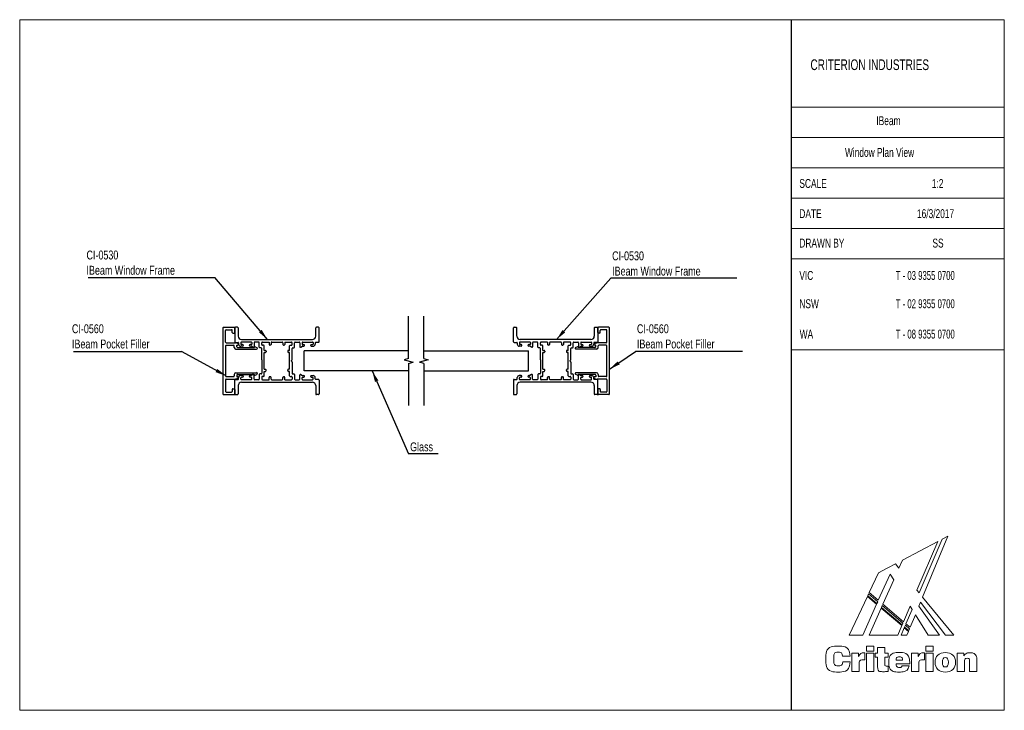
# Model space of a CAD drawing. Header units: millimetres. Extents: x 2 to 295, y 2 to 208.
import ezdxf

# ---------------------------------------------------------------- set-up
doc = ezdxf.new("R2010")
doc.units = ezdxf.units.MM
doc.layers.add('LAYER_1', color=7, linetype='Continuous')
doc.styles.add('SLDTEXTSTYLE0', font='TXT', dxfattribs={"width": 0.7})
doc.styles.add('SLDTEXTSTYLE1', font='TXT', dxfattribs={"width": 0.65})
doc.styles.add('SLDTEXTSTYLE2', font='TXT', dxfattribs={"width": 0.75})
doc.dimstyles.new('SLDDIMSTYLE0', dxfattribs={"dimtxt": 0.18, "dimasz": 3.302, "dimexe": 0, "dimexo": 0.0625, "dimgap": 0, "dimtad": 0, "dimtih": 1, "dimtoh": 1, "dimdec": 0, "dimrnd": 1e-09, "dimzin": 0, "dimdsep": 46, "dimtxsty": 'Standard', "dimsah": 1, "dimcen": 0.09, "dimadec": 0, "dimazin": 0, "dimtfac": 3.302, "dimtdec": 0, "dimtofl": 0, "dimtmove": 0, "dimatfit": 3, "dimfxl": 1, "dimfrac": 2, "dimtolj": 1, "dimtzin": 0, "dimarcsym": 0})

# ---------------------------------------------------------------- blocks, each defined once
blk = doc.blocks.new('Block2_1')
at = {"color": 250, "linetype": 'Continuous', "lineweight": 18, "true_color": 0x191924}
for p, q in [((33.25, 38.78), (22.77, 33.23)), ((33.25, 38.78), (22.77, 33.23)), ((27.07, 24.3), (33.25, 38.78)), ((27.07, 24.3), (33.25, 38.78)), ((34.56, 39.46), (27.73, 23.5)), ((34.56, 39.46), (27.73, 23.5)), ((28.74, 22.26), (36.18, 40.32)), ((28.74, 22.26), (36.18, 40.32)), ((36.18, 40.32), (34.56, 39.46)), ((36.18, 40.32), (34.56, 39.46)), ((22.77, 33.23), (21.71, 30.84)), ((22.77, 33.23), (21.71, 30.84)), ((15.65, 29.46), (12.9, 23.57)), ((15.65, 29.46), (12.9, 23.57)), ((18.04, 30.73), (15.65, 29.46)), ((18.04, 30.73), (15.65, 29.46)), ((19.25, 31.37), (18.04, 30.73)), ((19.25, 31.37), (18.04, 30.73)), ((19.91, 31.72), (19.25, 31.37)), ((19.91, 31.72), (19.25, 31.37)), ((19.25, 31.37), (19.25, 31.37)), ((19.25, 31.37), (19.25, 31.37)), ((20.66, 32.12), (19.91, 31.72)), ((20.66, 32.12), (19.91, 31.72)), ((21.71, 30.84), (20.66, 32.12)), ((21.71, 30.84), (20.66, 32.12)), ((15.6, 21.29), (19.07, 29.08)), ((15.6, 21.29), (19.07, 29.08)), ((20.16, 27.34), (16.96, 20.14)), ((20.16, 27.34), (16.96, 20.14)), ((19.07, 29.08), (20.16, 27.34)), ((19.07, 29.08), (20.16, 27.34)), ((12.9, 23.57), (15.6, 21.29)), ((12.9, 23.57), (15.6, 21.29)), ((27.73, 23.5), (27.07, 24.3)), ((27.73, 23.5), (27.07, 24.3)), ((12.37, 22.43), (7, 10.92)), ((12.37, 22.43), (7, 10.92)), ((15.08, 20.13), (12.37, 22.43)), ((15.08, 20.13), (12.37, 22.43)), ((12.72, 23.17), (12.47, 22.64)), ((12.72, 23.17), (12.47, 22.64)), ((12.47, 22.64), (15.18, 20.35)), ((12.47, 22.64), (15.18, 20.35)), ((15.42, 20.88), (12.72, 23.17)), ((15.42, 20.88), (12.72, 23.17)), ((15.18, 20.35), (15.42, 20.88)), ((15.18, 20.35), (15.42, 20.88)), ((27.64, 19.57), (28.13, 20.75)), ((27.64, 19.57), (28.13, 20.75)), ((28.13, 20.75), (35.5, 10.92)), ((28.13, 20.75), (35.5, 10.92)), ((38.03, 10.92), (28.74, 22.26)), ((38.03, 10.92), (28.74, 22.26)), ((10.98, 10.92), (15.08, 20.13)), ((10.98, 10.92), (15.08, 20.13)), ((16.44, 18.98), (12.86, 10.92)), ((16.44, 18.98), (12.86, 10.92)), ((22.57, 13.79), (16.44, 18.98)), ((22.57, 13.79), (16.44, 18.98)), ((16.78, 19.73), (16.54, 19.2)), ((16.78, 19.73), (16.54, 19.2)), ((16.54, 19.2), (22.67, 14.01)), ((16.54, 19.2), (22.67, 14.01)), ((22.9, 14.55), (16.78, 19.73)), ((22.9, 14.55), (16.78, 19.73)), ((16.96, 20.14), (23.07, 14.95)), ((16.96, 20.14), (23.07, 14.95)), ((23.07, 14.95), (25.03, 19.53)), ((23.07, 14.95), (25.03, 19.53)), ((25.62, 18.58), (23.81, 14.34)), ((25.62, 18.58), (23.81, 14.34)), ((25.03, 19.53), (25.62, 18.58)), ((25.03, 19.53), (25.62, 18.58)), ((33.78, 10.92), (27.64, 19.57)), ((33.78, 10.92), (27.64, 19.57)), ((25.06, 13.29), (26.59, 17.03)), ((25.06, 13.29), (26.59, 17.03)), ((26.59, 17.03), (30.4, 10.92)), ((26.59, 17.03), (30.4, 10.92)), ((21.35, 10.92), (22.57, 13.79)), ((21.35, 10.92), (22.57, 13.79)), ((23.3, 13.15), (22.35, 10.92)), ((23.3, 13.15), (22.35, 10.92)), ((22.67, 14.01), (22.9, 14.55)), ((22.67, 14.01), (22.9, 14.55)), ((24.56, 12.08), (23.3, 13.15)), ((24.56, 12.08), (23.3, 13.15)), ((23.63, 13.93), (23.4, 13.37)), ((23.63, 13.93), (23.4, 13.37)), ((23.4, 13.37), (24.65, 12.31)), ((23.4, 13.37), (24.65, 12.31)), ((24.88, 12.87), (23.63, 13.93)), ((24.88, 12.87), (23.63, 13.93)), ((23.81, 14.34), (25.06, 13.29)), ((23.81, 14.34), (25.06, 13.29)), ((24.08, 10.92), (24.56, 12.08)), ((24.08, 10.92), (24.56, 12.08)), ((24.65, 12.31), (24.88, 12.87)), ((24.65, 12.31), (24.88, 12.87)), ((7, 10.92), (10.98, 10.92)), ((7, 10.92), (10.98, 10.92)), ((12.86, 10.92), (21.35, 10.92)), ((12.86, 10.92), (21.35, 10.92)), ((22.35, 10.92), (24.08, 10.92)), ((22.35, 10.92), (24.08, 10.92)), ((30.4, 10.92), (33.78, 10.92)), ((30.4, 10.92), (33.78, 10.92)), ((35.5, 10.92), (38.03, 10.92)), ((35.5, 10.92), (38.03, 10.92)), ((12.07, 7.71), (14.23, 7.71)), ((12.07, 6.16), (12.07, 7.71)), ((14.23, 6.16), (12.07, 6.16)), ((14.23, 7.71), (14.23, 6.16)), ((15.41, 5.61), (15.41, 7.28)), ((15.41, 7.28), (17.54, 7.28)), ((17.54, 7.28), (17.54, 5.61)), ((29.72, 7.71), (31.89, 7.71)), ((29.72, 6.16), (29.72, 7.71)), ((31.89, 6.16), (29.72, 6.16)), ((31.89, 7.71), (31.89, 6.16)), ((7.25, 4.75), (5, 4.75)), ((5.06, 3.04), (7.29, 3.04)), ((7.77, 5.61), (9.75, 5.61)), ((7.77, 0.2), (7.77, 5.61)), ((9.75, 5.61), (9.75, 4.62)), ((11.43, 5.75), (11.63, 5.75)), ((11.63, 5.75), (11.63, 3.6)), ((12.07, 5.61), (14.23, 5.61)), ((12.07, 0.2), (12.07, 5.61)), ((14.23, 5.61), (14.23, 0.2)), ((14.64, 4.37), (14.64, 5.61)), ((14.64, 5.61), (15.41, 5.61)), ((15.41, 4.37), (14.64, 4.37)), ((15.41, 1.66), (15.41, 4.37)), ((17.54, 5.61), (18.55, 5.61)), ((18.55, 4.37), (17.54, 4.37)), ((17.54, 4.37), (17.54, 2.21)), ((18.55, 5.61), (18.55, 4.37)), ((20.89, 3.51), (22.81, 3.51)), ((25.43, 5.61), (27.41, 5.61)), ((25.43, 0.2), (25.43, 5.61)), ((27.41, 5.61), (27.41, 4.62)), ((29.09, 5.75), (29.28, 5.75)), ((29.28, 5.75), (29.28, 3.6)), ((29.72, 5.61), (31.89, 5.61)), ((29.72, 0.2), (29.72, 5.61)), ((31.89, 5.61), (31.89, 0.2)), ((39.01, 5.61), (40.96, 5.61)), ((39.01, 0.2), (39.01, 5.61)), ((40.96, 5.61), (40.96, 4.82)), ((41.16, 2.99), (41.16, 0.2)), ((42.69, 0.2), (42.69, 3)), ((44.84, 3.01), (44.84, 0.2)), ((9.93, 0.2), (7.77, 0.2)), ((9.93, 2.42), (9.93, 0.2)), ((14.23, 0.2), (12.07, 0.2)), ((18.57, 1.72), (18.57, 0.16)), ((24.93, 2.43), (20.89, 2.43)), ((22.7, 1.8), (24.75, 1.8)), ((24.93, 2.56), (24.93, 2.43)), ((27.58, 0.2), (25.43, 0.2)), ((27.58, 2.42), (27.58, 0.2)), ((31.89, 0.2), (29.72, 0.2)), ((41.16, 0.2), (39.01, 0.2)), ((44.84, 0.2), (42.69, 0.2))]:
    blk.add_line(p, q, dxfattribs=at)
for points in [[(7.29, 3.04), (7.16, 1.12), (5.89, 0), (3.78, 0), (1.43, 0), (0, 1.48), (0, 3.86), (0, 6.25), (1.44, 7.72), (3.73, 7.72), (5.85, 7.72), (7.11, 6.65), (7.25, 4.75)], [(5, 4.75), (4.93, 5.5), (4.51, 5.88), (3.76, 5.88), (2.83, 5.88), (2.37, 5.21), (2.37, 3.86), (2.37, 2.52), (2.87, 1.83), (3.82, 1.83), (4.54, 1.83), (4.99, 2.26), (5.06, 3.04)], [(9.75, 4.62), (10.04, 5.42), (10.56, 5.75), (11.43, 5.75)], [(11.63, 3.6), (11.47, 3.62), (11.32, 3.63), (11.19, 3.63), (10.32, 3.63), (9.93, 3.26), (9.93, 2.42)], [(24.75, 1.8), (24.46, 0.63), (23.44, 0.01), (21.77, 0.01), (19.9, 0.01), (18.74, 1.14), (18.74, 2.86), (18.74, 4.67), (19.93, 5.8), (21.85, 5.8), (23.76, 5.8), (24.93, 4.6), (24.93, 2.56)], [(22.81, 3.51), (22.77, 4.18), (22.44, 4.52), (21.83, 4.52), (21.27, 4.52), (20.92, 4.15), (20.89, 3.51)], [(27.41, 4.62), (27.7, 5.42), (28.21, 5.75), (29.09, 5.75)], [(29.28, 3.6), (29.12, 3.62), (28.98, 3.63), (28.85, 3.63), (27.98, 3.63), (27.58, 3.26), (27.58, 2.42)], [(40.96, 4.82), (41.46, 5.45), (42.07, 5.75), (42.86, 5.75), (43.52, 5.75), (44.04, 5.53), (44.39, 5.1), (44.81, 4.6), (44.84, 3.95), (44.84, 3.01)], [(42.69, 3), (42.69, 3.75), (42.55, 4.08), (41.96, 4.08), (41.42, 4.08), (41.16, 3.73), (41.16, 2.99)], [(18.57, 0.16), (18.1, 0.13), (17.65, 0.11), (17.24, 0.11), (15.9, 0.11), (15.41, 0.49), (15.41, 1.66)], [(17.54, 2.21), (17.54, 1.82), (17.75, 1.71), (18.27, 1.71)], [(18.27, 1.71), (18.36, 1.71), (18.46, 1.71), (18.57, 1.72)], [(20.89, 2.43), (20.92, 1.74), (21.27, 1.35), (21.89, 1.35), (22.31, 1.35), (22.59, 1.52), (22.7, 1.8)]]:
    blk.add_open_spline(points, degree=3, dxfattribs=at)
for points, knots in [([(35.48, 0.01), (33.57, 0.01), (32.42, 1.12), (32.42, 2.91), (32.42, 4.7), (33.57, 5.8), (35.48, 5.8)], [2, 2, 2, 2, 3, 3, 3, 4, 4, 4, 4]), ([(35.48, 4.31), (34.82, 4.31), (34.59, 3.87), (34.59, 2.91), (34.59, 1.95), (34.82, 1.51), (35.48, 1.51)], [2, 2, 2, 2, 3, 3, 3, 4, 4, 4, 4]), ([(35.48, 5.8), (37.38, 5.8), (38.53, 4.7), (38.53, 2.91), (38.53, 1.12), (37.38, 0.01), (35.48, 0.01)], [0, 0, 0, 0, 1, 1, 1, 2, 2, 2, 2]), ([(35.48, 1.51), (36.13, 1.51), (36.37, 1.95), (36.37, 2.91), (36.37, 3.87), (36.13, 4.31), (35.48, 4.31)], [0, 0, 0, 0, 1, 1, 1, 2, 2, 2, 2])]:
    blk.add_open_spline(points, degree=3, knots=knots, dxfattribs=at)
blk = doc.blocks.new('SW_NOTE_0')
at = {"layer": 'LAYER_1', "color": 0}
blk.add_line((-37.58, 0), (0, 0), dxfattribs=at)
at = {"layer": 'LAYER_1', "color": 0, "attachment_point": 1, "style": 'SLDTEXTSTYLE2'}
for s, insert, char_height in [('CI-0530', (-38.04, 8), 2.646), ('IBeam Window Frame', (-38.04, 3.47), 2.6458)]:
    blk.add_mtext(s, dxfattribs=dict(at, insert=insert, char_height=char_height))
blk = doc.blocks.new('SW_NOTE_1')
at = {"layer": 'LAYER_1', "color": 0}
blk.add_line((37.35, 0), (0, 0), dxfattribs=at)
at = {"layer": 'LAYER_1', "color": 0, "attachment_point": 1, "style": 'SLDTEXTSTYLE2'}
for s, insert, char_height in [('CI-0530', (0.39, 7.98), 2.646), ('IBeam Window Frame', (0.39, 3.45), 2.6458)]:
    blk.add_mtext(s, dxfattribs=dict(at, insert=insert, char_height=char_height))
blk = doc.blocks.new('SW_NOTE_2')
at = {"layer": 'LAYER_1', "color": 0}
blk.add_line((8.81, 0), (0, 0), dxfattribs=at)
at = {"layer": 'LAYER_1', "color": 0, "insert": (0.46, 3.38), "char_height": 2.646, "attachment_point": 1, "style": 'SLDTEXTSTYLE2'}
blk.add_mtext('Glass', dxfattribs=at)
blk = doc.blocks.new('SW_NOTE_3')
at = {"layer": 'LAYER_1', "color": 0}
blk.add_line((31.79, 0), (0, 0), dxfattribs=at)
at = {"layer": 'LAYER_1', "color": 0, "attachment_point": 1, "style": 'SLDTEXTSTYLE2'}
for s, insert, char_height in [('CI-0560', (0.45, 8.05), 2.646), ('IBeam Pocket Filler', (0.45, 3.52), 2.6458)]:
    blk.add_mtext(s, dxfattribs=dict(at, insert=insert, char_height=char_height))
blk = doc.blocks.new('SW_NOTE_4')
at = {"layer": 'LAYER_1', "color": 0}
blk.add_line((-32.02, 0), (0, 0), dxfattribs=at)
at = {"layer": 'LAYER_1', "color": 0, "attachment_point": 1, "style": 'SLDTEXTSTYLE2'}
for s, insert, char_height in [('CI-0560', (-32.5, 8.05), 2.646), ('IBeam Pocket Filler', (-32.5, 3.52), 2.6458)]:
    blk.add_mtext(s, dxfattribs=dict(at, insert=insert, char_height=char_height))

msp = doc.modelspace()

# ---------------------------------------------------------------- linework, layer by layer
at = {"color": 7, "linetype": 'Continuous', "lineweight": 18}
for p, q in [((2.5, 207.5), (294.51, 207.5)), ((2.5, 207.5), (2.5, 2.5)), ((294.51, 207.5), (294.51, 2.5)), ((231.29, 181.5), (294.51, 181.5)), ((231.29, 172.5), (294.51, 172.5)), ((231.29, 163.5), (294.51, 163.5)), ((231.29, 154.5), (294.51, 154.5)), ((231.29, 145.5), (294.51, 145.5)), ((231.29, 136.5), (294.51, 136.5)), ((231.29, 109.5), (294.51, 109.5)), ((2.5, 2.5), (294.51, 2.5))]:
    msp.add_line(p, q, dxfattribs=at)
at = {"color": 7, "linetype": 'Continuous'}
for p, q in [((117.85, 106.96), (117.85, 119.46)), ((122.35, 106.96), (122.35, 119.46)), ((62.79, 116.02), (62.79, 96.42)), ((62.99, 116.22), (66.09, 116.22)), ((63.54, 111.82), (63.54, 115.27)), ((63.74, 115.47), (65.34, 115.47)), ((65.54, 114.67), (65.54, 115.27)), ((65.74, 114.47), (66.09, 114.47)), ((66.29, 116.02), (66.29, 111.92)), ((66.29, 114.67), (66.29, 116.02)), ((67.09, 116.22), (66.49, 116.22)), ((67.29, 116.02), (67.29, 113.57)), ((90.29, 113.57), (90.29, 116.02)), ((91.09, 116.22), (90.49, 116.22)), ((91.29, 111.92), (91.29, 116.02)), ((148.92, 111.92), (148.92, 116.02)), ((149.12, 116.22), (149.72, 116.22)), ((149.92, 113.57), (149.92, 116.02)), ((172.92, 116.02), (172.92, 113.57)), ((173.12, 116.22), (173.72, 116.22)), ((173.92, 116.02), (173.92, 111.92)), ((173.92, 114.67), (173.92, 116.02)), ((177.22, 116.22), (174.12, 116.22)), ((174.47, 114.47), (174.12, 114.47)), ((174.67, 114.67), (174.67, 115.27)), ((176.47, 115.47), (174.87, 115.47)), ((176.67, 111.82), (176.67, 115.27)), ((177.42, 96.42), (177.42, 116.02)), ((63.74, 111.62), (66.48, 111.62)), ((66.49, 111.72), (67.29, 111.72)), ((67.24, 111.43), (66.54, 111.62)), ((67.39, 111.12), (67.39, 111.23)), ((67.44, 111.57), (67.44, 111.17)), ((68.09, 111.67), (68.09, 111.22)), ((71.19, 111.82), (68.24, 111.82)), ((68.59, 111.07), (68.24, 111.07)), ((68.29, 112.57), (89.29, 112.57)), ((71.19, 111.07), (70.84, 111.07)), ((71.34, 111.67), (71.34, 111.22)), ((71.99, 111.62), (71.99, 110.42)), ((73.34, 111.82), (72.19, 111.82)), ((73.54, 110.3), (73.54, 111.62)), ((74.29, 111.05), (74.29, 111.62)), ((74.49, 111.82), (76.44, 111.82)), ((76.44, 111.82), (76.44, 111.12)), ((77.04, 111.62), (77.04, 111.12)), ((77.24, 111.82), (80.34, 111.82)), ((80.54, 111.62), (80.54, 111.12)), ((81.14, 111.82), (81.14, 111.12)), ((81.14, 111.82), (83.09, 111.82)), ((83.29, 111.05), (83.29, 111.62)), ((84.04, 110.3), (84.04, 111.62)), ((84.24, 111.82), (85.39, 111.82)), ((85.59, 111.62), (85.59, 110.42)), ((86.24, 111.67), (86.24, 111.22)), ((86.39, 111.82), (89.34, 111.82)), ((86.39, 111.07), (86.74, 111.07)), ((88.99, 111.07), (89.34, 111.07)), ((89.49, 111.67), (89.49, 111.22)), ((90.14, 111.57), (90.14, 111.17)), ((91.09, 111.72), (90.29, 111.72)), ((149.12, 111.72), (149.92, 111.72)), ((150.07, 111.57), (150.07, 111.17)), ((150.72, 111.67), (150.72, 111.22)), ((153.82, 111.82), (150.87, 111.82)), ((151.22, 111.07), (150.87, 111.07)), ((171.92, 112.57), (150.92, 112.57)), ((153.82, 111.07), (153.47, 111.07)), ((153.97, 111.67), (153.97, 111.22)), ((154.62, 111.62), (154.62, 110.42)), ((155.97, 111.82), (154.82, 111.82)), ((156.17, 110.3), (156.17, 111.62)), ((156.92, 111.05), (156.92, 111.62)), ((159.07, 111.82), (157.12, 111.82)), ((159.07, 111.82), (159.07, 111.12)), ((159.67, 111.62), (159.67, 111.12)), ((162.97, 111.82), (159.87, 111.82)), ((163.17, 111.62), (163.17, 111.12)), ((165.72, 111.82), (163.77, 111.82)), ((163.77, 111.82), (163.77, 111.12)), ((165.92, 111.05), (165.92, 111.62)), ((166.67, 110.3), (166.67, 111.62)), ((166.87, 111.82), (168.02, 111.82)), ((168.22, 111.62), (168.22, 110.42)), ((168.87, 111.67), (168.87, 111.22)), ((169.02, 111.82), (171.97, 111.82)), ((169.02, 111.07), (169.37, 111.07)), ((171.62, 111.07), (171.97, 111.07)), ((172.12, 111.67), (172.12, 111.22)), ((172.77, 111.57), (172.77, 111.17)), ((172.82, 111.12), (172.82, 111.23)), ((173.72, 111.72), (172.92, 111.72)), ((172.97, 111.43), (173.67, 111.62)), ((176.47, 111.62), (173.72, 111.62)), ((63.54, 110.67), (63.54, 101.77)), ((63.74, 110.87), (65.94, 110.87)), ((66.14, 110.22), (66.14, 110.67)), ((66.64, 109.72), (72.73, 109.72)), ((66.89, 110.42), (66.89, 110.92)), ((66.89, 110.92), (67.19, 110.92)), ((67.09, 110.22), (72.09, 110.22)), ((68.59, 110.57), (68.04, 110.57)), ((71.07, 110.57), (70.84, 110.57)), ((71.69, 110.25), (71.17, 110.55)), ((72.09, 110.22), (72.09, 110.27)), ((72.29, 110.41), (72.82, 110.22)), ((74.09, 110.1), (73.74, 110.1)), ((74.29, 106.58), (74.29, 109.9)), ((74.84, 110.85), (74.49, 110.85)), ((75.04, 109.32), (75.04, 110.65)), ((75.04, 109.32), (75.39, 109.32)), ((75.04, 108.72), (75.39, 108.72)), ((75.04, 103.72), (75.04, 108.72)), ((75.59, 109.12), (75.59, 108.92)), ((76.84, 110.92), (76.64, 110.92)), ((80.74, 110.92), (80.94, 110.92)), ((81.99, 109.12), (81.99, 108.92)), ((82.54, 109.32), (82.19, 109.32)), ((82.54, 108.72), (82.19, 108.72)), ((82.54, 109.32), (82.54, 110.65)), ((82.54, 103.72), (82.54, 108.72)), ((82.74, 110.85), (83.09, 110.85)), ((83.29, 106.58), (83.29, 109.9)), ((83.49, 110.1), (83.84, 110.1)), ((85.89, 110.25), (86.4, 110.55)), ((86.5, 110.57), (86.74, 110.57)), ((86.85, 103.22), (86.85, 109.22)), ((117.85, 109.22), (86.85, 109.22)), ((88.99, 110.57), (89.54, 110.57)), ((122.35, 109.22), (153.35, 109.22)), ((151.22, 110.57), (150.67, 110.57)), ((153.35, 103.22), (153.35, 109.22)), ((153.71, 110.57), (153.47, 110.57)), ((154.32, 110.25), (153.81, 110.55)), ((156.72, 110.1), (156.37, 110.1)), ((156.92, 106.58), (156.92, 109.9)), ((157.47, 110.85), (157.12, 110.85)), ((157.67, 109.32), (157.67, 110.65)), ((157.67, 109.32), (158.02, 109.32)), ((157.67, 103.72), (157.67, 108.72)), ((157.67, 108.72), (158.02, 108.72)), ((158.22, 109.12), (158.22, 108.92)), ((159.47, 110.92), (159.27, 110.92)), ((163.37, 110.92), (163.57, 110.92)), ((164.62, 109.12), (164.62, 108.92)), ((165.17, 109.32), (164.82, 109.32)), ((165.17, 108.72), (164.82, 108.72)), ((165.17, 109.32), (165.17, 110.65)), ((165.17, 103.72), (165.17, 108.72)), ((165.37, 110.85), (165.72, 110.85)), ((165.92, 106.58), (165.92, 109.9)), ((166.12, 110.1), (166.47, 110.1)), ((167.92, 110.41), (167.39, 110.22)), ((173.57, 109.72), (167.48, 109.72)), ((168.12, 110.22), (168.12, 110.27)), ((173.12, 110.22), (168.12, 110.22)), ((168.52, 110.25), (169.04, 110.55)), ((169.14, 110.57), (169.37, 110.57)), ((171.62, 110.57), (172.17, 110.57)), ((173.32, 110.92), (173.02, 110.92)), ((173.32, 110.42), (173.32, 110.92)), ((174.07, 110.22), (174.07, 110.67)), ((176.47, 110.87), (174.27, 110.87)), ((176.67, 101.77), (176.67, 110.67)), ((74.29, 105.86), (74.29, 102.55)), ((74.44, 106.35), (74.34, 106.44)), ((74.44, 106.1), (74.34, 106.01)), ((74.44, 106.1), (74.44, 106.35)), ((83.14, 106.35), (83.23, 106.44)), ((83.14, 106.1), (83.14, 106.35)), ((83.14, 106.1), (83.23, 106.01)), ((83.29, 105.86), (83.29, 102.55)), ((117.85, 106.96), (116.55, 106.57)), ((116.55, 106.57), (119.16, 105.88)), ((117.85, 105.48), (119.16, 105.88)), ((117.85, 105.48), (117.85, 92.98)), ((123.66, 106.57), (121.05, 105.88)), ((122.35, 105.48), (121.05, 105.88)), ((122.35, 106.96), (123.66, 106.57)), ((122.35, 105.48), (122.35, 92.98)), ((156.92, 105.86), (156.92, 102.55)), ((157.07, 106.35), (156.98, 106.44)), ((157.07, 106.1), (156.98, 106.01)), ((157.07, 106.1), (157.07, 106.35)), ((165.77, 106.35), (165.86, 106.44)), ((165.77, 106.1), (165.77, 106.35)), ((165.77, 106.1), (165.86, 106.01)), ((165.92, 105.86), (165.92, 102.55)), ((66.14, 102.22), (66.14, 101.77)), ((66.64, 102.72), (72.73, 102.72)), ((67.09, 102.22), (72.09, 102.22)), ((72.09, 102.22), (72.09, 102.17)), ((72.29, 102.03), (72.82, 102.22)), ((74.09, 102.35), (73.74, 102.35)), ((75.04, 103.72), (75.39, 103.72)), ((75.04, 101.8), (75.04, 103.12)), ((75.04, 103.12), (75.39, 103.12)), ((75.59, 103.32), (75.59, 103.52)), ((81.99, 103.32), (81.99, 103.52)), ((82.54, 103.72), (82.19, 103.72)), ((82.54, 103.12), (82.19, 103.12)), ((82.54, 101.8), (82.54, 103.12)), ((83.49, 102.35), (83.84, 102.35)), ((117.85, 103.22), (86.85, 103.22)), ((122.35, 103.22), (153.35, 103.22)), ((156.72, 102.35), (156.37, 102.35)), ((157.67, 103.72), (158.02, 103.72)), ((157.67, 101.8), (157.67, 103.12)), ((157.67, 103.12), (158.02, 103.12)), ((158.22, 103.32), (158.22, 103.52)), ((164.62, 103.32), (164.62, 103.52)), ((165.17, 103.72), (164.82, 103.72)), ((165.17, 103.12), (164.82, 103.12)), ((165.17, 101.8), (165.17, 103.12)), ((166.12, 102.35), (166.47, 102.35)), ((167.92, 102.03), (167.39, 102.22)), ((173.57, 102.72), (167.48, 102.72)), ((168.12, 102.22), (168.12, 102.17)), ((173.12, 102.22), (168.12, 102.22)), ((174.07, 102.22), (174.07, 101.77)), ((63.54, 100.62), (63.54, 97.17)), ((63.74, 101.57), (65.94, 101.57)), ((63.74, 100.82), (66.48, 100.82)), ((66.29, 96.42), (66.29, 100.52)), ((66.49, 100.72), (67.29, 100.72)), ((67.24, 101.02), (66.54, 100.83)), ((66.89, 102.02), (66.89, 101.52)), ((66.89, 101.52), (67.19, 101.52)), ((67.39, 101.32), (67.39, 101.21)), ((67.44, 100.87), (67.44, 101.27)), ((68.59, 101.87), (68.04, 101.87)), ((68.09, 100.77), (68.09, 101.22)), ((68.59, 101.37), (68.24, 101.37)), ((71.19, 100.62), (68.24, 100.62)), ((68.29, 99.87), (89.29, 99.87)), ((71.07, 101.87), (70.84, 101.87)), ((71.19, 101.37), (70.84, 101.37)), ((71.69, 102.2), (71.17, 101.9)), ((71.34, 100.77), (71.34, 101.22)), ((71.99, 100.82), (71.99, 102.02)), ((73.34, 100.62), (72.19, 100.62)), ((73.54, 102.15), (73.54, 100.82)), ((74.29, 101.4), (74.29, 100.82)), ((74.84, 101.6), (74.49, 101.6)), ((74.49, 100.62), (76.44, 100.62)), ((76.44, 100.62), (76.44, 101.32)), ((76.84, 101.52), (76.64, 101.52)), ((77.04, 100.82), (77.04, 101.32)), ((77.24, 100.62), (80.34, 100.62)), ((80.54, 100.82), (80.54, 101.32)), ((80.74, 101.52), (80.94, 101.52)), ((81.14, 100.62), (81.14, 101.32)), ((81.14, 100.62), (83.09, 100.62)), ((82.74, 101.6), (83.09, 101.6)), ((83.29, 101.4), (83.29, 100.82)), ((84.04, 102.15), (84.04, 100.82)), ((84.24, 100.62), (85.39, 100.62)), ((85.59, 100.82), (85.59, 102.02)), ((85.89, 102.2), (86.4, 101.9)), ((86.24, 100.77), (86.24, 101.22)), ((86.39, 101.37), (86.74, 101.37)), ((86.39, 100.62), (89.34, 100.62)), ((86.5, 101.87), (86.74, 101.87)), ((88.99, 101.87), (89.54, 101.87)), ((88.99, 101.37), (89.34, 101.37)), ((89.49, 100.77), (89.49, 101.22)), ((90.14, 100.87), (90.14, 101.27)), ((91.09, 100.72), (90.29, 100.72)), ((91.29, 100.52), (91.29, 96.42)), ((148.92, 100.52), (148.92, 96.42)), ((149.12, 100.72), (149.92, 100.72)), ((150.07, 100.87), (150.07, 101.27)), ((151.22, 101.87), (150.67, 101.87)), ((150.72, 100.77), (150.72, 101.22)), ((151.22, 101.37), (150.87, 101.37)), ((153.82, 100.62), (150.87, 100.62)), ((171.92, 99.87), (150.92, 99.87)), ((153.71, 101.87), (153.47, 101.87)), ((153.82, 101.37), (153.47, 101.37)), ((154.32, 102.2), (153.81, 101.9)), ((153.97, 100.77), (153.97, 101.22)), ((154.62, 100.82), (154.62, 102.02)), ((155.97, 100.62), (154.82, 100.62)), ((156.17, 102.15), (156.17, 100.82)), ((156.92, 101.4), (156.92, 100.82)), ((157.47, 101.6), (157.12, 101.6)), ((159.07, 100.62), (157.12, 100.62)), ((159.07, 100.62), (159.07, 101.32)), ((159.47, 101.52), (159.27, 101.52)), ((159.67, 100.82), (159.67, 101.32)), ((162.97, 100.62), (159.87, 100.62)), ((163.17, 100.82), (163.17, 101.32)), ((163.37, 101.52), (163.57, 101.52)), ((163.77, 100.62), (163.77, 101.32)), ((165.72, 100.62), (163.77, 100.62)), ((165.37, 101.6), (165.72, 101.6)), ((165.92, 101.4), (165.92, 100.82)), ((166.67, 102.15), (166.67, 100.82)), ((166.87, 100.62), (168.02, 100.62)), ((168.22, 100.82), (168.22, 102.02)), ((168.52, 102.2), (169.04, 101.9)), ((168.87, 100.77), (168.87, 101.22)), ((169.02, 101.37), (169.37, 101.37)), ((169.02, 100.62), (171.97, 100.62)), ((169.14, 101.87), (169.37, 101.87)), ((171.62, 101.87), (172.17, 101.87)), ((171.62, 101.37), (171.97, 101.37)), ((172.12, 100.77), (172.12, 101.22)), ((172.77, 100.87), (172.77, 101.27)), ((172.82, 101.32), (172.82, 101.21)), ((173.72, 100.72), (172.92, 100.72)), ((172.97, 101.02), (173.67, 100.83)), ((173.32, 101.52), (173.02, 101.52)), ((173.32, 102.02), (173.32, 101.52)), ((176.47, 100.82), (173.72, 100.82)), ((173.92, 96.42), (173.92, 100.52)), ((176.47, 101.57), (174.27, 101.57)), ((176.67, 100.62), (176.67, 97.17)), ((63.74, 96.97), (65.34, 96.97)), ((65.54, 97.77), (65.54, 97.17)), ((65.74, 97.97), (66.09, 97.97)), ((66.29, 97.77), (66.29, 96.42)), ((67.29, 98.87), (67.29, 96.42)), ((90.29, 98.87), (90.29, 96.42)), ((149.92, 98.87), (149.92, 96.42)), ((172.92, 98.87), (172.92, 96.42)), ((173.92, 97.77), (173.92, 96.42)), ((174.47, 97.97), (174.12, 97.97)), ((174.67, 97.77), (174.67, 97.17)), ((176.47, 96.97), (174.87, 96.97)), ((62.99, 96.22), (66.09, 96.22)), ((66.49, 96.22), (67.09, 96.22)), ((91.09, 96.22), (90.49, 96.22)), ((149.12, 96.22), (149.72, 96.22)), ((173.72, 96.22), (173.12, 96.22)), ((177.22, 96.22), (174.12, 96.22))]:
    msp.add_line(p, q, dxfattribs=at)
for centre, radius, start, end in [((62.99, 116.02), 0.2, 90, 180), ((63.74, 115.27), 0.2, 90, 180), ((65.34, 115.27), 0.2, 0, 90), ((65.74, 114.67), 0.2, 180, 270), ((66.09, 116.02), 0.2, 0, 90), ((66.09, 114.67), 0.2, 270, 0), ((66.49, 116.02), 0.2, 90, 180), ((67.09, 116.02), 0.2, 0, 90), ((90.49, 116.02), 0.2, 90, 180), ((91.09, 116.02), 0.2, 0, 90), ((149.12, 116.02), 0.2, 90, 180), ((149.72, 116.02), 0.2, 0, 90), ((173.12, 116.02), 0.2, 90, 180), ((173.72, 116.02), 0.2, 360, 90), ((174.12, 116.02), 0.2, 90, 180), ((174.12, 114.67), 0.2, 180, 270), ((174.47, 114.67), 0.2, 270, 0), ((174.87, 115.27), 0.2, 90, 180), ((176.47, 115.27), 0.2, 0, 90), ((177.22, 116.02), 0.2, 0, 90), ((63.74, 111.82), 0.2, 180, 270), ((66.49, 111.92), 0.2, 180, 270), ((66.48, 111.42), 0.2, 75, 90), ((67.19, 111.12), 0.2, 270, 0), ((67.19, 111.23), 0.2, 360, 75), ((68.29, 113.57), 1, 180, 270), ((67.29, 111.57), 0.15, 0, 90), ((68.04, 111.17), 0.6, 180, 270), ((68.24, 111.67), 0.15, 90, 180), ((68.24, 111.22), 0.15, 180, 270), ((68.59, 110.82), 0.25, 270, 90), ((70.84, 110.82), 0.25, 90, 270), ((71.19, 111.67), 0.15, 0, 90), ((71.19, 111.22), 0.15, 270, 0), ((72.19, 111.62), 0.2, 90, 180), ((73.34, 111.62), 0.2, 0, 90), ((74.49, 111.62), 0.2, 90, 180), ((74.49, 111.05), 0.2, 180, 270), ((76.64, 111.12), 0.2, 180, 270), ((76.84, 111.12), 0.2, 270, 0), ((77.24, 111.62), 0.2, 90, 180), ((80.34, 111.62), 0.2, 0, 90), ((80.74, 111.12), 0.2, 180, 270), ((80.94, 111.12), 0.2, 270, 0), ((83.09, 111.62), 0.2, 0, 90), ((83.09, 111.05), 0.2, 270, 0), ((84.24, 111.62), 0.2, 90, 180), ((85.39, 111.62), 0.2, 0, 90), ((86.39, 111.67), 0.15, 90, 180), ((86.39, 111.22), 0.15, 180, 270), ((86.74, 110.82), 0.25, 270, 90), ((88.99, 110.82), 0.25, 90, 270), ((89.29, 113.57), 1, 270, 0), ((89.34, 111.67), 0.15, 0, 90), ((89.34, 111.22), 0.15, 270, 0), ((89.54, 111.17), 0.6, 270, 0), ((90.29, 111.57), 0.15, 90, 180), ((91.09, 111.92), 0.2, 270, 0), ((149.12, 111.92), 0.2, 180, 270), ((150.92, 113.57), 1, 180, 270), ((149.92, 111.57), 0.15, 0, 90), ((150.67, 111.17), 0.6, 180, 270), ((150.87, 111.67), 0.15, 90, 180), ((150.87, 111.22), 0.15, 180, 270), ((151.22, 110.82), 0.25, 270, 90), ((153.47, 110.82), 0.25, 90, 270), ((153.82, 111.67), 0.15, 0, 90), ((153.82, 111.22), 0.15, 270, 0), ((154.82, 111.62), 0.2, 90, 180), ((155.97, 111.62), 0.2, 0, 90), ((157.12, 111.62), 0.2, 90, 180), ((157.12, 111.05), 0.2, 180, 270), ((159.27, 111.12), 0.2, 180, 270), ((159.47, 111.12), 0.2, 270, 0), ((159.87, 111.62), 0.2, 90, 180), ((162.97, 111.62), 0.2, 0, 90), ((163.37, 111.12), 0.2, 180, 270), ((163.57, 111.12), 0.2, 270, 0), ((165.72, 111.62), 0.2, 0, 90), ((165.72, 111.05), 0.2, 270, 0), ((166.87, 111.62), 0.2, 90, 180), ((168.02, 111.62), 0.2, 0, 90), ((169.02, 111.67), 0.15, 90, 180), ((169.02, 111.22), 0.15, 180, 270), ((169.37, 110.82), 0.25, 270, 90), ((171.62, 110.82), 0.25, 90, 270), ((171.92, 113.57), 1, 270, 0), ((171.97, 111.67), 0.15, 0, 90), ((171.97, 111.22), 0.15, 270, 0), ((172.17, 111.17), 0.6, 270, 0), ((172.92, 111.57), 0.15, 90, 180), ((173.02, 111.23), 0.2, 105, 180), ((173.02, 111.12), 0.2, 180, 270), ((173.72, 111.42), 0.2, 90, 105), ((173.72, 111.92), 0.2, 270, 0), ((176.47, 111.82), 0.2, 270, 0), ((63.74, 110.67), 0.2, 90, 180), ((65.94, 110.67), 0.2, 360, 90), ((66.64, 110.22), 0.5, 180, 270), ((67.09, 110.42), 0.2, 180, 270), ((71.07, 110.37), 0.2, 60, 90), ((71.79, 110.42), 0.2, 240, 0), ((72.24, 110.27), 0.15, 70, 180), ((72.73, 109.98), 0.257, 270, 70), ((73.74, 110.3), 0.2, 180, 270), ((74.09, 109.9), 0.2, 0, 90), ((74.84, 110.65), 0.2, 0, 90), ((75.39, 109.12), 0.2, 0, 90), ((75.39, 108.92), 0.2, 270, 0), ((82.19, 109.12), 0.2, 90, 180), ((82.19, 108.92), 0.2, 180, 270), ((82.74, 110.65), 0.2, 90, 180), ((83.49, 109.9), 0.2, 90, 180), ((83.84, 110.3), 0.2, 270, 0), ((85.79, 110.42), 0.2, 180, 300), ((86.5, 110.37), 0.2, 90, 120), ((153.71, 110.37), 0.2, 60, 90), ((154.42, 110.42), 0.2, 240, 0), ((156.37, 110.3), 0.2, 180, 270), ((156.72, 109.9), 0.2, 0, 90), ((157.47, 110.65), 0.2, 0, 90), ((158.02, 109.12), 0.2, 0, 90), ((158.02, 108.92), 0.2, 270, 0), ((164.82, 109.12), 0.2, 90, 180), ((164.82, 108.92), 0.2, 180, 270), ((165.37, 110.65), 0.2, 90, 180), ((166.12, 109.9), 0.2, 90, 180), ((166.47, 110.3), 0.2, 270, 360), ((167.48, 109.98), 0.257, 110, 270), ((167.97, 110.27), 0.15, 0, 110), ((168.42, 110.42), 0.2, 180, 300), ((169.14, 110.37), 0.2, 90, 120), ((173.12, 110.42), 0.2, 270, 0), ((173.57, 110.22), 0.5, 270, 0), ((174.27, 110.67), 0.2, 90, 180), ((176.47, 110.67), 0.2, 0, 90), ((74.49, 106.58), 0.2, 180, 225), ((74.49, 105.86), 0.2, 135, 180), ((83.09, 106.58), 0.2, 315, 0), ((83.09, 105.86), 0.2, 0, 45), ((157.12, 106.58), 0.2, 180, 225), ((157.12, 105.86), 0.2, 135, 180), ((165.72, 106.58), 0.2, 315, 0), ((165.72, 105.86), 0.2, 0, 45), ((66.64, 102.22), 0.5, 90, 180), ((67.09, 102.02), 0.2, 90, 180), ((71.79, 102.02), 0.2, 0, 120), ((72.73, 102.47), 0.257, 290, 90), ((73.74, 102.15), 0.2, 90, 180), ((74.09, 102.55), 0.2, 270, 0), ((75.39, 103.52), 0.2, 0, 90), ((75.39, 103.32), 0.2, 270, 0), ((82.19, 103.52), 0.2, 90, 180), ((82.19, 103.32), 0.2, 180, 270), ((83.49, 102.55), 0.2, 180, 270), ((83.84, 102.15), 0.2, 0, 90), ((85.79, 102.02), 0.2, 60, 180), ((154.42, 102.02), 0.2, 0, 120), ((156.37, 102.15), 0.2, 90, 180), ((156.72, 102.55), 0.2, 270, 0), ((158.02, 103.52), 0.2, 0, 90), ((158.02, 103.32), 0.2, 270, 0), ((164.82, 103.52), 0.2, 90, 180), ((164.82, 103.32), 0.2, 180, 270), ((166.12, 102.55), 0.2, 180, 270), ((166.47, 102.15), 0.2, 0, 90), ((167.48, 102.47), 0.257, 90, 250), ((168.42, 102.02), 0.2, 60, 180), ((173.12, 102.02), 0.2, 0, 90), ((173.57, 102.22), 0.5, 0, 90), ((63.74, 101.77), 0.2, 180, 270), ((63.74, 100.62), 0.2, 90, 180), ((65.94, 101.77), 0.2, 270, 0), ((66.49, 100.52), 0.2, 90, 180), ((66.48, 101.02), 0.2, 270, 285), ((67.19, 101.32), 0.2, 0, 90), ((67.19, 101.21), 0.2, 285, 0), ((67.29, 100.87), 0.15, 270, 0), ((68.29, 98.87), 1, 90, 180), ((68.04, 101.27), 0.6, 90, 180), ((68.24, 101.22), 0.15, 90, 180), ((68.24, 100.77), 0.15, 180, 270), ((68.59, 101.62), 0.25, 270, 90), ((70.84, 101.62), 0.25, 90, 270), ((71.07, 102.07), 0.2, 270, 300), ((71.19, 101.22), 0.15, 0, 90), ((71.19, 100.77), 0.15, 270, 0), ((72.19, 100.82), 0.2, 180, 270), ((72.24, 102.17), 0.15, 180, 290), ((73.34, 100.82), 0.2, 270, 0), ((74.49, 101.4), 0.2, 90, 180), ((74.49, 100.82), 0.2, 180, 270), ((74.84, 101.8), 0.2, 270, 0), ((76.64, 101.32), 0.2, 90, 180), ((76.84, 101.32), 0.2, 0, 90), ((77.24, 100.82), 0.2, 180, 270), ((80.34, 100.82), 0.2, 270, 0), ((80.74, 101.32), 0.2, 90, 180), ((80.94, 101.32), 0.2, 0, 90), ((82.74, 101.8), 0.2, 180, 270), ((83.09, 101.4), 0.2, 0, 90), ((83.09, 100.82), 0.2, 270, 0), ((84.24, 100.82), 0.2, 180, 270), ((85.39, 100.82), 0.2, 270, 0), ((86.39, 101.22), 0.15, 90, 180), ((86.39, 100.77), 0.15, 180, 270), ((86.5, 102.07), 0.2, 240, 270), ((86.74, 101.62), 0.25, 270, 90), ((88.99, 101.62), 0.25, 90, 270), ((89.29, 98.87), 1, 0, 90), ((89.34, 101.22), 0.15, 0, 90), ((89.34, 100.77), 0.15, 270, 0), ((89.54, 101.27), 0.6, 0, 90), ((90.29, 100.87), 0.15, 180, 270), ((91.09, 100.52), 0.2, 0, 90), ((149.12, 100.52), 0.2, 90, 180), ((149.92, 100.87), 0.15, 270, 0), ((150.92, 98.87), 1, 90, 180), ((150.67, 101.27), 0.6, 90, 180), ((150.87, 101.22), 0.15, 90, 180), ((150.87, 100.77), 0.15, 180, 270), ((151.22, 101.62), 0.25, 270, 90), ((153.47, 101.62), 0.25, 90, 270), ((153.71, 102.07), 0.2, 270, 300), ((153.82, 101.22), 0.15, 0, 90), ((153.82, 100.77), 0.15, 270, 0), ((154.82, 100.82), 0.2, 180, 270), ((155.97, 100.82), 0.2, 270, 0), ((157.12, 101.4), 0.2, 90, 180), ((157.12, 100.82), 0.2, 180, 270), ((157.47, 101.8), 0.2, 270, 0), ((159.27, 101.32), 0.2, 90, 180), ((159.47, 101.32), 0.2, 0, 90), ((159.87, 100.82), 0.2, 180, 270), ((162.97, 100.82), 0.2, 270, 0), ((163.37, 101.32), 0.2, 90, 180), ((163.57, 101.32), 0.2, 0, 90), ((165.37, 101.8), 0.2, 180, 270), ((165.72, 101.4), 0.2, 0, 90), ((165.72, 100.82), 0.2, 270, 0), ((166.87, 100.82), 0.2, 180, 270), ((167.97, 102.17), 0.15, 250, 0), ((168.02, 100.82), 0.2, 270, 0), ((169.02, 101.22), 0.15, 90, 180), ((169.02, 100.77), 0.15, 180, 270), ((169.14, 102.07), 0.2, 240, 270), ((169.37, 101.62), 0.25, 270, 90), ((171.62, 101.62), 0.25, 90, 270), ((171.92, 98.87), 1, 0, 90), ((171.97, 101.22), 0.15, 0, 90), ((171.97, 100.77), 0.15, 270, 0), ((172.17, 101.27), 0.6, 0, 90), ((172.92, 100.87), 0.15, 180, 270), ((173.02, 101.32), 0.2, 90, 180), ((173.02, 101.21), 0.2, 180, 255), ((173.72, 101.02), 0.2, 255, 270), ((173.72, 100.52), 0.2, 0, 90), ((174.27, 101.77), 0.2, 180, 270), ((176.47, 101.77), 0.2, 270, 0), ((176.47, 100.62), 0.2, 0, 90), ((62.99, 96.42), 0.2, 180, 270), ((63.74, 97.17), 0.2, 180, 270), ((65.34, 97.17), 0.2, 270, 0), ((65.74, 97.77), 0.2, 90, 180), ((66.09, 97.77), 0.2, 0, 90), ((66.09, 96.42), 0.2, 270, 0), ((66.49, 96.42), 0.2, 180, 270), ((67.09, 96.42), 0.2, 270, 0), ((90.49, 96.42), 0.2, 180, 270), ((91.09, 96.42), 0.2, 270, 0), ((149.12, 96.42), 0.2, 180, 270), ((149.72, 96.42), 0.2, 270, 0), ((173.12, 96.42), 0.2, 180, 270), ((173.72, 96.42), 0.2, 270, 0), ((174.12, 97.77), 0.2, 90, 180), ((174.12, 96.42), 0.2, 180, 270), ((174.47, 97.77), 0.2, 0, 90), ((174.87, 97.17), 0.2, 180, 270), ((176.47, 97.17), 0.2, 270, 0), ((177.22, 96.42), 0.2, 270, 0)]:
    msp.add_arc(centre, radius, start, end, dxfattribs=at)
at = {"layer": 'LAYER_1', "color": 7}
msp.add_line((231.29, 207.5), (231.29, 2.5), dxfattribs=at)

# ---------------------------------------------------------------- block references
at = {"color": 7, "linetype": 'Continuous'}
msp.add_blockref('Block2_1', (241.54, 13.86), dxfattribs=at)
at = {"layer": 'LAYER_1', "color": 1}
for name, p in [('SW_NOTE_0', (60.35, 130.97)), ('SW_NOTE_1', (177.81, 130.74)), ('SW_NOTE_4', (50.5, 109.04)), ('SW_NOTE_3', (185.11, 109.04)), ('SW_NOTE_2', (117.83, 78.65))]:
    msp.add_blockref(name, p, dxfattribs=at)

# ---------------------------------------------------------------- texts
at = {"color": 7, "linetype": 'Continuous', "lineweight": 0, "attachment_point": 1}
for s, insert, char_height, style in [('CRITERION INDUSTRIES', (237.02, 195.72), 3.175, 'SLDTEXTSTYLE0'), ('IBeam', (256.57, 178.84), 2.646, 'SLDTEXTSTYLE0'), ('Window Plan View', (247.26, 169.42), 2.6458, 'SLDTEXTSTYLE0'), ('SCALE', (233.73, 160.21), 2.646, 'SLDTEXTSTYLE0'), ('1:2', (273.02, 160.21), 2.646, 'SLDTEXTSTYLE0'), ('VIC', (233.73, 132.91), 2.646, 'SLDTEXTSTYLE0'), ('T - 03 9355 0700', (262.31, 132.91), 2.6458, 'SLDTEXTSTYLE1'), ('NSW', (233.73, 124.51), 2.646, 'SLDTEXTSTYLE0'), ('T - 02 9355 0700', (262.31, 124.51), 2.6458, 'SLDTEXTSTYLE1'), ('WA', (233.83, 115.5), 2.646, 'SLDTEXTSTYLE0'), ('T - 08 9355 0700', (262.31, 115.5), 2.6458, 'SLDTEXTSTYLE1')]:
    msp.add_mtext(s, dxfattribs=dict(at, insert=insert, char_height=char_height, style=style))
at = {"layer": 'LAYER_1', "color": 7, "char_height": 2.646, "attachment_point": 1, "style": 'SLDTEXTSTYLE0'}
for s, insert in [('DATE', (233.73, 151.25)), ('16/3/2017', (268.61, 151.25)), ('DRAWN BY', (233.73, 142.51)), ('SS', (273.2, 142.51))]:
    msp.add_mtext(s, dxfattribs=dict(at, insert=insert))

# ---------------------------------------------------------------- leaders
at = {"layer": 'LAYER_1', "color": 1}
for points in [[(75.98, 112.57), (60.35, 130.97)], [(161.71, 112.57), (177.81, 130.74)], [(63.74, 101.77), (50.5, 109.04)], [(177.42, 103.74), (185.11, 109.04)], [(107.05, 103.22), (117.83, 78.65)]]:
    msp.add_leader(points, dimstyle='SLDDIMSTYLE0', dxfattribs=at)

doc.saveas('drawing.dxf')
